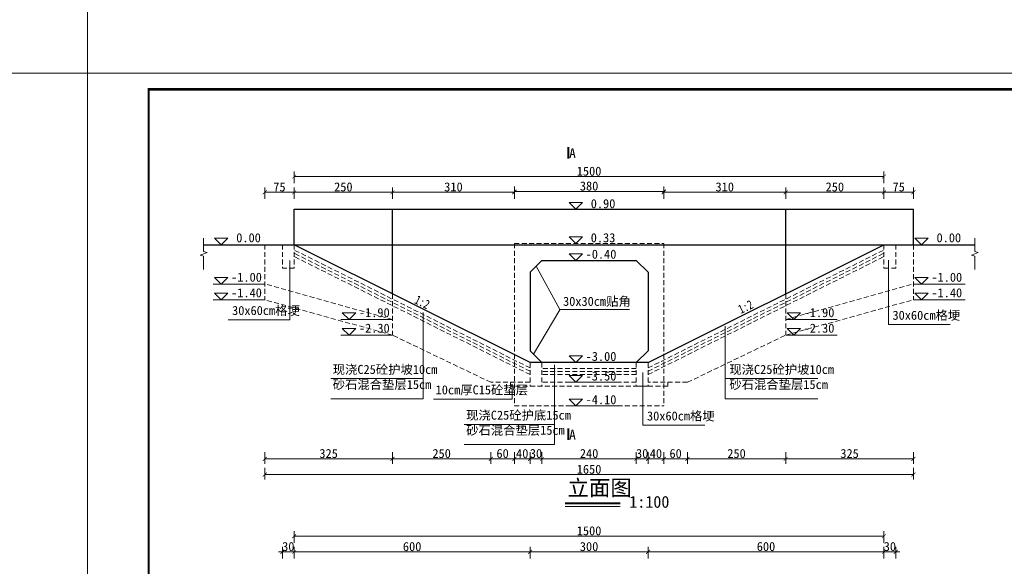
# Model space of a CAD drawing. Extents: x 36231 to 595326, y 3059 to 3871788.
# Tile 8 of 143: x 584145 to 584396, y 3862499 to 3862638. Entities that reach past the tile are written whole.
import ezdxf

# ---------------------------------------------------------------- set-up
doc = ezdxf.new("R2010")
doc.units = 0
doc.header["$PDMODE"] = 32
doc.header["$PDSIZE"] = 0.2
doc.linetypes.add('HIDDEN', pattern=[0.375, 0.25, -0.125])
doc.layers.get('0').update_dxf_attribs({"linetype": 'CONTINUOUS'})
doc.layers.get('Defpoints').update_dxf_attribs({"linetype": 'CONTINUOUS'})
for name, color, linetype, lineweight in [('0.09标注线', 3, 'CONTINUOUS', 9), ('0.13填充', 8, 'CONTINUOUS', 9), ('0.13文字', 3, 'CONTINUOUS', 13), ('06标注', 3, 'CONTINUOUS', 15), ('图框１', 5, 'CONTINUOUS', 60), ('文字', 7, 'CONTINUOUS', 15), ('文字层', 7, 'CONTINUOUS', 15), ('细实线', 3, 'CONTINUOUS', 20), ('虚线', 251, 'HIDDEN', 15), ('配筋1', 1, 'CONTINUOUS', 50)]:
    doc.layers.add(name, color=color, linetype=linetype, lineweight=lineweight)
doc.styles.add('-仿宋_GB2312', font='仿宋_GB2312_0.ttf')
doc.styles.get("Standard").update_dxf_attribs({"font": 'rs.shx', "bigfont": 'hztxt.shx'})
doc.dimstyles.get("Standard").update_dxf_attribs({"dimtxt": 0.18, "dimasz": 0.18, "dimexe": 0.18, "dimexo": 0.0625, "dimgap": 0.09, "dimtad": 0, "dimtih": 1, "dimtoh": 1, "dimdec": 0, "dimlfac": 2, "dimzin": 0, "dimdsep": 46, "dimtxsty": 'Standard', "dimcen": 0.09, "dimadec": 0, "dimazin": 0, "dimtfac": 1, "dimtdec": 0, "dimtofl": 0, "dimtmove": 0, "dimatfit": 3, "dimfxl": 1, "dimtolj": 1, "dimtzin": 0, "dimarcsym": 0})

# ---------------------------------------------------------------- blocks, each defined once
blk = doc.blocks.new('_ARCHTICK')
at = {"color": 0, "linetype": 'ByBlock', "const_width": 0.15}
blk.add_lwpolyline([(-0.5, -0.5), (0.5, 0.5)], dxfattribs=at)
blk = doc.blocks.new('*D1033')
at = {"color": 0, "lineweight": 9}
for p, q in [((584275.1652690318, 3862527.760082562), (584275.1652690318, 3862524.810082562)), ((584278.1652690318, 3862527.760082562), (584278.1652690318, 3862524.810082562)), ((584275.1652690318, 3862526.060082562), (584274.1652690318, 3862526.060082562)), ((584275.1652690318, 3862526.060082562), (584278.1652690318, 3862526.060082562)), ((584278.1652690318, 3862526.060082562), (584279.1652690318, 3862526.060082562))]:
    blk.add_line(p, q, dxfattribs=at)
at = {"layer": 'Defpoints', "color": 0, "lineweight": 13}
for p in [(584275.1652690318, 3862553.525772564), (584278.1652690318, 3862550.525772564), (584278.1652690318, 3862526.060082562)]:
    blk.add_point(p, dxfattribs=at)
at = {"color": 0, "lineweight": 9}
blk.add_blockref('_ARCHTICK', (584275.1652690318, 3862526.060082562), dxfattribs=at)
at = {"color": 0, "lineweight": 9, "rotation": 180}
blk.add_blockref('_ARCHTICK', (584278.1652690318, 3862526.060082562), dxfattribs=at)
at = {"color": 0, "lineweight": 13, "insert": (584276.6652690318, 3862527.410082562), "char_height": 2.3, "attachment_point": 5, "style": '-仿宋_GB2312'}
blk.add_mtext('\\A1;30', dxfattribs=at)
blk = doc.blocks.new('*D1035')
at = {"color": 0, "lineweight": 9}
for p, q in [((584302.1652690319, 3862527.760082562), (584302.1652690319, 3862524.810082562)), ((584305.1652690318, 3862527.760082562), (584305.1652690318, 3862524.810082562)), ((584302.1652690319, 3862526.060082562), (584301.1652690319, 3862526.060082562)), ((584302.1652690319, 3862526.060082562), (584305.1652690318, 3862526.060082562)), ((584305.1652690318, 3862526.060082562), (584306.1652690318, 3862526.060082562))]:
    blk.add_line(p, q, dxfattribs=at)
at = {"layer": 'Defpoints', "color": 0, "lineweight": 13}
for p in [(584305.1652690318, 3862553.525772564), (584302.1652690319, 3862550.525772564), (584305.1652690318, 3862526.060082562)]:
    blk.add_point(p, dxfattribs=at)
at = {"color": 0, "lineweight": 9}
blk.add_blockref('_ARCHTICK', (584302.1652690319, 3862526.060082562), dxfattribs=at)
at = {"color": 0, "lineweight": 9, "rotation": 180}
blk.add_blockref('_ARCHTICK', (584305.1652690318, 3862526.060082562), dxfattribs=at)
at = {"color": 0, "lineweight": 13, "insert": (584303.6652690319, 3862527.410082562), "char_height": 2.3, "attachment_point": 5, "style": '-仿宋_GB2312'}
blk.add_mtext('\\A1;30', dxfattribs=at)
blk = doc.blocks.new('*D1041')
at = {"color": 0, "lineweight": 9}
for p, q in [((584365.1652690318, 3862593.656022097), (584365.1652690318, 3862595.106022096)), ((584372.6652690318, 3862592.156022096), (584372.6652690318, 3862595.106022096)), ((584372.6652690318, 3862593.856022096), (584365.1652690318, 3862593.856022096))]:
    blk.add_line(p, q, dxfattribs=at)
at = {"layer": 'Defpoints', "color": 0, "lineweight": 13}
for p in [(584365.1652690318, 3862593.856022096), (584365.1652690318, 3862592.156022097), (584372.6652690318, 3862580.525772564)]:
    blk.add_point(p, dxfattribs=at)
at = {"color": 0, "lineweight": 9, "rotation": 180}
blk.add_blockref('_ARCHTICK', (584365.1652690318, 3862593.856022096), dxfattribs=at)
at = {"color": 0, "lineweight": 9}
blk.add_blockref('_ARCHTICK', (584372.6652690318, 3862593.856022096), dxfattribs=at)
at = {"color": 0, "lineweight": 13, "insert": (584368.9152690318, 3862595.206022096), "char_height": 2.3, "attachment_point": 5, "style": '-仿宋_GB2312'}
blk.add_mtext('\\A1;75', dxfattribs=at)
blk = doc.blocks.new('*D1049')
at = {"color": 0, "lineweight": 9}
for p, q in [((584212.1652690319, 3862502.401725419), (584211.1652690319, 3862502.401725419)), ((584212.1652690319, 3862500.701725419), (584212.1652690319, 3862503.651725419)), ((584212.1652690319, 3862502.401725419), (584215.1652690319, 3862502.401725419)), ((584215.1652690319, 3862500.701725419), (584215.1652690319, 3862503.651725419)), ((584215.1652690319, 3862502.401725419), (584216.1652690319, 3862502.401725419))]:
    blk.add_line(p, q, dxfattribs=at)
at = {"layer": 'Defpoints', "color": 0, "lineweight": 13}
for p in [(584215.1652690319, 3862502.401725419), (584212.1652690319, 3862486.049984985), (584215.1652690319, 3862486.049984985)]:
    blk.add_point(p, dxfattribs=at)
at = {"color": 0, "lineweight": 9}
blk.add_blockref('_ARCHTICK', (584212.1652690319, 3862502.401725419), dxfattribs=at)
at = {"color": 0, "lineweight": 9, "rotation": 180}
blk.add_blockref('_ARCHTICK', (584215.1652690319, 3862502.401725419), dxfattribs=at)
at = {"color": 0, "lineweight": 13, "insert": (584213.6652690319, 3862503.751725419), "char_height": 2.3, "attachment_point": 5, "style": '-仿宋_GB2312'}
blk.add_mtext('\\A1;30', dxfattribs=at)
blk = doc.blocks.new('*D1053')
at = {"color": 0, "lineweight": 9}
for p, q in [((584365.1652690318, 3862502.401725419), (584364.1652690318, 3862502.401725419)), ((584365.1652690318, 3862500.701725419), (584365.1652690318, 3862503.651725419)), ((584365.1652690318, 3862502.401725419), (584368.1652690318, 3862502.401725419)), ((584368.1652690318, 3862500.701725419), (584368.1652690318, 3862503.651725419)), ((584368.1652690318, 3862502.401725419), (584369.1652690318, 3862502.401725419))]:
    blk.add_line(p, q, dxfattribs=at)
at = {"layer": 'Defpoints', "color": 0, "lineweight": 13}
for p in [(584368.1652690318, 3862502.401725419), (584365.1652690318, 3862486.049984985), (584368.1652690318, 3862486.049984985)]:
    blk.add_point(p, dxfattribs=at)
at = {"color": 0, "lineweight": 9}
blk.add_blockref('_ARCHTICK', (584365.1652690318, 3862502.401725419), dxfattribs=at)
at = {"color": 0, "lineweight": 9, "rotation": 180}
blk.add_blockref('_ARCHTICK', (584368.1652690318, 3862502.401725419), dxfattribs=at)
at = {"color": 0, "lineweight": 13, "insert": (584366.6652690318, 3862503.751725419), "char_height": 2.3, "attachment_point": 5, "style": '-仿宋_GB2312'}
blk.add_mtext('\\A1;30', dxfattribs=at)
blk = doc.blocks.new('eesz')
at = {"layer": '图框１', "color": 7, "const_width": 0.46666665}
blk.add_lwpolyline([(25244.47424427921, -497.5989567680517), (25244.47424427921, -1980.561866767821), (27344.47416927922, -1980.561866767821), (27344.47416927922, -497.5989567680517)], close=True, dxfattribs=at)
blk.add_lwpolyline([(25244.47424427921, -497.5989567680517), (25244.47424427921, -1980.561866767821), (27344.47416927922, -1980.561866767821), (27344.47416927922, -497.5989567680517)], close=True, dxfattribs=at)
at = {"layer": '图框１', "color": 5, "const_width": 0.46666665}
blk.add_lwpolyline([(25244.47424427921, -497.5989567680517), (25244.47424427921, -1980.561866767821), (27344.47416927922, -1980.561866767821), (27344.47416927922, -497.5989567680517)], close=True, dxfattribs=at)
at = {"layer": '图框１', "color": 7}
blk.add_lwpolyline([(25322.25201927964, -518.3396967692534, 3.111110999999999, 3.111110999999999, 0), (27318.54824427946, -518.3396967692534, 2.592592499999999, 2.592592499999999, 0), (27318.54824427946, -1954.635941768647, 2.592592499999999, 2.592592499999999, 0), (25322.25201927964, -1954.635941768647, 2.592592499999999, 2.592592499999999, 0)], format="xyseb", close=True, dxfattribs=at)
blk.add_lwpolyline([(25322.25201927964, -518.3396967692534, 3.111110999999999, 3.111110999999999, 0), (27318.54824427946, -518.3396967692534, 2.592592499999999, 2.592592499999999, 0), (27318.54824427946, -1954.635941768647, 2.592592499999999, 2.592592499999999, 0), (25322.25201927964, -1954.635941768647, 2.592592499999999, 2.592592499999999, 0)], format="xyseb", close=True, dxfattribs=at)
at = {"layer": '图框１', "color": 5}
blk.add_lwpolyline([(25322.25201927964, -518.3396967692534, 3.111110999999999, 3.111110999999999, 0), (27318.54824427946, -518.3396967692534, 2.592592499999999, 2.592592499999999, 0), (27318.54824427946, -1954.635941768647, 2.592592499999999, 2.592592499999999, 0), (25322.25201927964, -1954.635941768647, 2.592592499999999, 2.592592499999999, 0)], format="xyseb", close=True, dxfattribs=at)

msp = doc.modelspace()

# ---------------------------------------------------------------- linework, layer by layer
at = {"color": 3, "lineweight": 13}
for p, q in [((584214.0558413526, 3862576.526619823), (584214.0558413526, 3862561.42996068)), ((584282.7606299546, 3862564.004318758), (584276.6652690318, 3862575.025772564)), ((584366.3048471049, 3862576.594893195), (584366.3048471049, 3862560.214225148)), ((584247.9945724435, 3862563.289342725), (584247.9945724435, 3862541.331538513)), ((584282.7606299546, 3862563.934563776), (584275.9889540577, 3862552.702087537)), ((584282.7606299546, 3862564.004318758), (584300.4770843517, 3862564.004318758)), ((584198.3385823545, 3862561.429960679), (584214.0558413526, 3862561.42996068)), ((584324.7974588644, 3862559.819784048), (584324.7974588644, 3862541.331538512)), ((584366.3048471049, 3862560.214225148), (584382.0221061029, 3862560.214225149)), ((584281.385998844, 3862549.988039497), (584281.385998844, 3862529.700525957)), ((584303.8603830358, 3862547.988197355), (584303.8603830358, 3862534.607529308)), ((584224.4594487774, 3862546.464240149), (584247.9945724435, 3862546.46424015)), ((584270.6191088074, 3862545.021941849), (584270.6191088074, 3862541.269104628)), ((584324.7974588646, 3862546.464240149), (584348.3325825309, 3862546.46424015)), ((584224.4594487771, 3862541.331538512), (584247.9945724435, 3862541.331538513)), ((584250.6326305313, 3862541.269104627), (584270.6191088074, 3862541.269104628)), ((584324.7974588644, 3862541.331538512), (584348.3325825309, 3862541.331538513)), ((584258.3982330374, 3862534.833227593), (584281.385998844, 3862534.833227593)), ((584303.8603830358, 3862534.607529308), (584319.5776420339, 3862534.607529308)), ((584258.3982330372, 3862529.700525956), (584281.385998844, 3862529.700525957))]:
    msp.add_line(p, q, dxfattribs=at)
at = {"layer": '0.09标注线', "color": 3, "lineweight": 13}
for p, q in [((584298.2183740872, 3862589.525772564), (584284.722066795, 3862589.525772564)), ((584208.0525366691, 3862580.525772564), (584194.5562293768, 3862580.525772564)), ((584298.2183740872, 3862580.525772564), (584284.722066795, 3862580.525772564)), ((584386.161576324, 3862580.525772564), (584372.6652690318, 3862580.525772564)), ((584298.2183740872, 3862576.525772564), (584284.722066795, 3862576.525772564)), ((584207.6652690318, 3862570.489726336), (584194.5562293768, 3862570.489726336)), ((584385.7743086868, 3862570.489726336), (584372.6652690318, 3862570.489726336)), ((584207.6652690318, 3862566.525772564), (584194.5562293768, 3862566.525772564)), ((584385.7743086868, 3862566.525772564), (584372.6652690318, 3862566.525772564)), ((584240.1652690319, 3862561.489726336), (584227.0562293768, 3862561.489726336)), ((584353.2743086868, 3862561.489726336), (584340.1652690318, 3862561.489726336)), ((584240.1652690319, 3862557.525772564), (584227.0562293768, 3862557.525772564)), ((584353.2743086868, 3862557.525772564), (584340.1652690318, 3862557.525772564)), ((584298.2183740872, 3862550.525772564), (584284.722066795, 3862550.525772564)), ((584298.2183740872, 3862545.525772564), (584284.722066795, 3862545.525772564)), ((584298.2183740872, 3862539.525772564), (584284.722066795, 3862539.525772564))]:
    msp.add_line(p, q, dxfattribs=at)
at = {"layer": '0.09标注线', "color": 3, "linetype": 'Continuous', "lineweight": 13}
for points in [[(584286.7690788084, 3862589.525772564), (584285.0690788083, 3862591.225772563), (584288.4690788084, 3862591.225772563)], [(584196.6032413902, 3862580.525772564), (584194.9032413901, 3862582.225772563), (584198.3032413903, 3862582.225772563)], [(584286.7690788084, 3862580.855772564), (584285.0690788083, 3862582.555772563), (584288.4690788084, 3862582.555772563)], [(584374.7122810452, 3862580.525772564), (584373.0122810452, 3862582.225772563), (584376.4122810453, 3862582.225772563)], [(584286.7690788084, 3862576.525772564), (584285.0690788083, 3862578.225772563), (584288.4690788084, 3862578.225772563)], [(584196.6032413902, 3862570.489726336), (584194.9032413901, 3862572.189726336), (584198.3032413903, 3862572.189726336)], [(584374.7122810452, 3862570.489726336), (584373.0122810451, 3862572.189726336), (584376.4122810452, 3862572.189726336)], [(584196.6032413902, 3862566.525772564), (584194.9032413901, 3862568.225772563), (584198.3032413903, 3862568.225772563)], [(584374.7122810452, 3862566.525772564), (584373.0122810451, 3862568.225772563), (584376.4122810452, 3862568.225772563)], [(584229.1032413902, 3862561.489726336), (584227.4032413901, 3862563.189726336), (584230.8032413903, 3862563.189726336)], [(584342.2122810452, 3862561.489726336), (584340.5122810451, 3862563.189726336), (584343.9122810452, 3862563.189726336)], [(584229.1032413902, 3862557.525772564), (584227.4032413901, 3862559.225772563), (584230.8032413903, 3862559.225772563)], [(584342.2122810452, 3862557.525772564), (584340.5122810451, 3862559.225772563), (584343.9122810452, 3862559.225772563)], [(584286.7690788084, 3862550.525772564), (584285.0690788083, 3862552.225772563), (584288.4690788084, 3862552.225772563)], [(584286.7690788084, 3862545.525772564), (584285.0690788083, 3862547.225772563), (584288.4690788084, 3862547.225772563)], [(584286.7690788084, 3862539.525772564), (584285.0690788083, 3862541.225772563), (584288.4690788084, 3862541.225772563)]]:
    msp.add_lwpolyline(points, close=True, dxfattribs=at)
at = {"layer": '0.13填充', "color": 7, "lineweight": 40, "ltscale": 0.005}
msp.add_line((584284.0586531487, 3862514.753330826), (584298.0432784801, 3862514.753330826), dxfattribs=at)
at = {"layer": '0.13填充', "color": 7, "ltscale": 0.005}
msp.add_line((584284.1111488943, 3862513.916573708), (584298.0432784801, 3862513.916573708), dxfattribs=at)
at = {"layer": '0.13文字', "lineweight": 13}
for p, q in [((584162.6027473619, 3862228.914791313), (584162.6027473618, 3867306.776168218)), ((590756.674665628, 3862624.174167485), (583664.2750096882, 3862624.174167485))]:
    msp.add_line(p, q, dxfattribs=at)
at = {"layer": '06标注', "linetype": 'Continuous', "lineweight": 9, "ltscale": 8}
for points in [[(584192.1282419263, 3862574.208522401), (584192.1281217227, 3862577.584050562), (584191.2695140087, 3862577.896492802), (584192.9866453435, 3862578.521608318), (584192.1280376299, 3862578.834050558), (584192.1279190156, 3862582.21749457)], [(584388.2800679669, 3862574.208522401), (584388.2799477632, 3862577.584050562), (584387.4213400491, 3862577.896492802), (584389.138471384, 3862578.521608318), (584388.2798636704, 3862578.834050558), (584388.2797450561, 3862582.21749457)]]:
    msp.add_lwpolyline(points, dxfattribs=at)
at = {"layer": '细实线', "color": 7, "lineweight": 30}
for p, q in [((584215.1652690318, 3862589.525772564), (584372.6652690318, 3862589.525772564)), ((584215.1652690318, 3862580.525772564), (584215.1652690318, 3862589.525772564)), ((584240.1652690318, 3862568.025772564), (584240.1652690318, 3862589.525772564)), ((584340.1652690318, 3862568.025772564), (584340.1652690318, 3862589.525772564)), ((584372.6652690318, 3862580.525772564), (584372.6652690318, 3862589.525772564)), ((584192.1279783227, 3862580.525772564), (584388.2798043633, 3862580.525772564)), ((584275.1652690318, 3862550.525772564), (584215.1652690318, 3862580.525772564)), ((584305.1652690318, 3862550.525772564), (584365.1652690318, 3862580.525772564)), ((584278.1652690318, 3862576.525772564), (584275.1652690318, 3862573.525772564)), ((584278.1652690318, 3862576.525772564), (584302.1652690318, 3862576.525772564)), ((584302.1652690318, 3862576.525772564), (584305.1652690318, 3862573.525772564)), ((584275.1652690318, 3862573.525772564), (584275.1652690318, 3862553.525772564)), ((584305.1652690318, 3862573.525772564), (584305.1652690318, 3862553.525772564)), ((584278.1652690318, 3862550.525772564), (584275.1652690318, 3862553.525772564)), ((584302.1652690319, 3862550.525772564), (584305.1652690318, 3862553.525772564)), ((584305.1652690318, 3862550.525772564), (584275.1652690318, 3862550.525772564))]:
    msp.add_line(p, q, dxfattribs=at)
at = {"layer": '虚线', "color": 7, "lineweight": 15, "ltscale": 5}
for p, q in [((584207.6652690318, 3862580.525772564), (584207.6652690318, 3862566.525772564)), ((584212.1652690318, 3862580.525772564), (584212.1652690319, 3862574.525772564)), ((584215.1652690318, 3862580.525772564), (584215.1652690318, 3862574.525772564)), ((584271.1652690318, 3862580.855772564), (584271.1652690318, 3862539.525772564)), ((584271.1652690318, 3862580.855772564), (584309.1652690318, 3862580.855772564)), ((584309.1652690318, 3862580.855772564), (584309.1652690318, 3862539.525772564)), ((584365.1652690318, 3862580.525772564), (584365.1652690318, 3862574.525772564)), ((584368.1652690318, 3862580.525772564), (584368.1652690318, 3862574.525772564)), ((584372.6652690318, 3862580.525772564), (584372.6652690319, 3862566.525772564)), ((584275.1652690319, 3862549.184131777), (584215.1652690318, 3862579.184131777)), ((584275.1652690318, 3862548.345606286), (584215.1652690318, 3862578.345606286)), ((584275.1652690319, 3862547.507080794), (584215.1652690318, 3862577.507080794)), ((584305.1652690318, 3862549.184131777), (584365.1652690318, 3862579.184131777)), ((584305.1652690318, 3862548.345606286), (584365.1652690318, 3862578.345606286)), ((584305.1652690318, 3862547.507080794), (584365.1652690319, 3862577.507080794)), ((584215.1652690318, 3862574.525772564), (584212.1652690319, 3862574.525772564)), ((584365.1652690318, 3862574.525772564), (584368.1652690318, 3862574.525772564)), ((584240.1652690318, 3862561.489726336), (584207.6652690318, 3862570.525772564)), ((584340.1652690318, 3862561.489726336), (584372.6652690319, 3862570.525772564)), ((584240.1652690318, 3862568.025772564), (584240.1652690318, 3862557.525772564)), ((584340.1652690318, 3862568.025772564), (584340.1652690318, 3862557.525772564)), ((584240.1652690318, 3862557.525772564), (584207.6652690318, 3862566.525772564)), ((584340.1652690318, 3862557.525772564), (584372.6652690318, 3862566.525772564)), ((584265.1652690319, 3862545.525772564), (584240.1652690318, 3862557.525772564)), ((584315.1652690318, 3862545.525772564), (584340.1652690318, 3862557.525772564)), ((584275.1652690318, 3862550.525772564), (584275.1652690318, 3862544.525772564)), ((584278.1652690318, 3862550.525772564), (584278.1652690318, 3862544.525772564)), ((584302.1652690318, 3862550.525772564), (584302.1652690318, 3862544.525772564)), ((584305.1652690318, 3862550.525772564), (584305.1652690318, 3862544.525772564)), ((584302.1652690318, 3862549.025772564), (584278.1652690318, 3862549.025772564)), ((584302.1652690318, 3862548.275772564), (584278.1652690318, 3862548.275772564)), ((584302.1652690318, 3862547.525772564), (584278.1652690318, 3862547.525772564)), ((584275.1652690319, 3862545.525772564), (584265.1652690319, 3862545.525772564)), ((584270.1652690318, 3862545.525772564), (584270.1652690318, 3862544.525772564)), ((584310.1652690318, 3862544.525772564), (584270.1652690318, 3862544.525772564)), ((584275.1652690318, 3862544.525772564), (584278.1652690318, 3862544.525772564)), ((584302.1652690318, 3862545.525772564), (584278.1652690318, 3862545.525772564)), ((584302.1652690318, 3862544.525772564), (584305.1652690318, 3862544.525772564)), ((584315.1652690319, 3862545.525772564), (584305.1652690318, 3862545.525772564)), ((584310.1652690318, 3862545.525772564), (584310.1652690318, 3862544.525772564)), ((584271.1652690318, 3862539.525772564), (584309.1652690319, 3862539.525772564))]:
    msp.add_line(p, q, dxfattribs=at)
at = {"layer": '配筋1', "color": 3, "lineweight": 40}
for p, q in [((584284.8931671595, 3862602.46210824), (584284.8931671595, 3862605.370923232)), ((584284.8931671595, 3862530.898200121), (584284.8931671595, 3862533.807015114))]:
    msp.add_line(p, q, dxfattribs=at)

# ---------------------------------------------------------------- block references
at = {"layer": '文字层', "xscale": 0.1999999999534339, "yscale": 0.2000000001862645, "zscale": 0.2}
msp.add_blockref('eesz', (579113.7078996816, 3862723.693958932), dxfattribs=at)

# ---------------------------------------------------------------- texts
at = {"color": 3, "lineweight": 13, "char_height": 2.3, "width": 71.94077787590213, "attachment_point": 1, "style": '-仿宋_GB2312'}
for s, insert in [('\\pt13.8;{\\C256;30x60cm格埂}', (584199.3678050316, 3862564.945504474, 0.02458559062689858)), ('\\pt13.8;{\\C256;30x60cm格埂}', (584367.3340697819, 3862563.729768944, 0.02458559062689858)), ('现浇C25砼护坡10cm\\P砂石混合垫层15cm', (584224.9592041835, 3862549.954659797, 0.02458559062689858)), ('现浇C25砼护坡10cm\\P砂石混合垫层15cm', (584325.8266815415, 3862549.954659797, 0.02458559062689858)), ('{\\C256;10cm厚C15砼垫层}', (584251.1323859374, 3862544.759524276, 0.02458559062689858)), ('现浇C25砼护底15cm\\P砂石混合垫层15cm', (584258.8979884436, 3862538.323647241, 0.02458559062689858)), ('\\pt13.8;{\\C256;30x60cm格埂}', (584304.8896057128, 3862538.123073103, 0.02458559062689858))]:
    msp.add_mtext(s, dxfattribs=dict(at, insert=insert))
at = {"layer": '0.09标注线', "color": 7, "lineweight": 9, "style": '-仿宋_GB2312', "width": 0.8}
for rotation, p in [(333.9455083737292, (584245.543740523, 3862565.72300114)), (25.60905465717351, (584328.770316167, 3862562.902224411))]:
    msp.add_text('1:2', height=2.299999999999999, rotation=rotation, dxfattribs=at).set_placement(p)
at = {"layer": '0.09标注线', "lineweight": 13, "char_height": 2.3, "width": 9.00000000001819, "attachment_point": 5, "style": '-仿宋_GB2312'}
for s, insert in [('0.90', (584293.7183740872, 3862590.951194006)), ('0.00', (584203.5525366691, 3862582.275772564)), ('0.33', (584293.7183740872, 3862582.281194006)), ('0.00', (584381.661576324, 3862582.275772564)), ('-0.40', (584293.2007711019, 3862578.099076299)), ('-1.00', (584203.0349336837, 3862572.239726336)), ('-1.00', (584381.1439733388, 3862572.239726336)), ('-1.40', (584203.0349336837, 3862568.275772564)), ('-1.40', (584381.1439733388, 3862568.275772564)), ('-1.90', (584235.5349336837, 3862563.239726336)), ('-1.90', (584348.6439733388, 3862563.239726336)), ('-2.30', (584235.5349336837, 3862559.275772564)), ('-2.30', (584348.6439733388, 3862559.275772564)), ('-3.00', (584293.2007711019, 3862552.099076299)), ('-3.50', (584293.2007711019, 3862547.099076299)), ('-4.10', (584293.2007711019, 3862541.099076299))]:
    msp.add_mtext(s, dxfattribs=dict(at, insert=insert))
at = {"layer": '0.13文字', "linetype": 'Continuous', "lineweight": 13, "insert": (584283.540847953, 3862567.272332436), "char_height": 2.3, "width": 23.461560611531, "attachment_point": 1, "style": '-仿宋_GB2312'}
msp.add_mtext('{\\W1;30x30cm贴角}', dxfattribs=at)
at = {"layer": '文字', "color": 7, "attachment_point": 1, "style": '-仿宋_GB2312'}
for s, insert, char_height, width in [('立面图', (584284.6685896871, 3862520.680047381), 4, 50.36718960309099), ('1:100', (584300.3854533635, 3862516.635573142), 3, 10.28954739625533)]:
    msp.add_mtext(s, dxfattribs=dict(at, insert=insert, char_height=char_height, width=width))
at = {"layer": '细实线', "color": 7, "lineweight": 13, "char_height": 2.5, "width": 21.95458836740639, "attachment_point": 9, "style": '-仿宋_GB2312'}
for insert in [(584286.792108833, 3862602.539404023), (584286.792108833, 3862530.975495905)]:
    msp.add_mtext('A', dxfattribs=dict(at, insert=insert))

# ---------------------------------------------------------------- dimensions: what is measured, and where the dimension line sits
at = {"color": 3, "lineweight": 13}
for base, p1, p2 in [((584365.1652690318, 3862597.856022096), (584215.1652690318, 3862576.557766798), (584365.1652690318, 3862576.557766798)), ((584215.1652690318, 3862593.856022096), (584207.6652690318, 3862580.525772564), (584215.1652690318, 3862580.525772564)), ((584240.1652690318, 3862593.856022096), (584215.1652690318, 3862575.525772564), (584240.1652690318, 3862566.324620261)), ((584271.1652690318, 3862593.856022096), (584240.1652690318, 3862567.89058964), (584271.1652690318, 3862575.866999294)), ((584309.1652690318, 3862594.0872988), (584271.1652690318, 3862568.491427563), (584309.1652690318, 3862568.491427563)), ((584340.1652690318, 3862593.856022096), (584309.1652690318, 3862569.525772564), (584340.1652690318, 3862564.172532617)), ((584365.1652690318, 3862593.856022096), (584340.1652690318, 3862564.599079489), (584365.1652690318, 3862575.525772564)), ((584372.6652690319, 3862526.060082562), (584340.1652690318, 3862573.37370785), (584372.6652690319, 3862589.090204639)), ((584372.6652690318, 3862522.060082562), (584207.6652690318, 3862573.029470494), (584372.6652690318, 3862573.029470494)), ((584240.1652690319, 3862526.060082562), (584207.6652690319, 3862567.525772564), (584240.1652690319, 3862558.525772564)), ((584265.1652690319, 3862526.060082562), (584240.1652690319, 3862557.525772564), (584265.1652690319, 3862545.525772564)), ((584340.1652690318, 3862526.060082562), (584315.1652690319, 3862545.525772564), (584340.1652690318, 3862557.525772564)), ((584309.1652690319, 3862526.060082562), (584305.1652690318, 3862556.887621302), (584309.1652690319, 3862556.887621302)), ((584315.1652690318, 3862526.060082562), (584309.1652690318, 3862556.822585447), (584315.1652690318, 3862545.525772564)), ((584302.1652690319, 3862526.060082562), (584278.1652690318, 3862550.525772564), (584302.1652690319, 3862550.525772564)), ((584271.1652690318, 3862526.060082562), (584265.1652690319, 3862545.525772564), (584271.1652690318, 3862545.525772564)), ((584275.1652690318, 3862526.060082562), (584271.1652690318, 3862545.525772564), (584275.1652690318, 3862545.525772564)), ((584365.1652690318, 3862506.401725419), (584215.1652690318, 3862498.742425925), (584365.1652690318, 3862498.742425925)), ((584275.1652690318, 3862502.401725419), (584215.1652690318, 3862497.873581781), (584275.1652690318, 3862497.873581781)), ((584305.1652690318, 3862502.401725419), (584275.1652690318, 3862497.873723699), (584305.1652690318, 3862497.873723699)), ((584365.1652690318, 3862502.401725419), (584305.1652690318, 3862497.873871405), (584365.1652690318, 3862497.874005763))]:
    msp.add_linear_dim(base=base, p1=p1, p2=p2, dimstyle='Standard', override={"dimtxt": 2.3, "dimasz": 1, "dimexe": 1.25, "dimexo": 1.5, "dimgap": 0.2, "dimtad": 1, "dimtih": 0, "dimtoh": 0, "dimdec": 0, "dimlfac": 10, "dimtxsty": '-仿宋_GB2312', "dimblk": 'ARCHTICK', "dimtdec": 0, "dimtix": 1, "dimtofl": 1, "dimtmove": 2, "dimfxl": 1.7, "dimfxlon": 1, "dimlwd": 9, "dimlwe": 9}, dxfattribs=at).render()
for base, p1, p2, picture, middle in [((584365.1652690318, 3862593.856022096), (584372.6652690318, 3862580.525772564), (584365.1652690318, 3862592.156022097), '*D1041', (584368.9152690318, 3862595.206022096)), ((584278.1652690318, 3862526.060082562), (584275.1652690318, 3862553.525772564), (584278.1652690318, 3862550.525772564), '*D1033', (584276.6652690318, 3862527.410082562)), ((584305.1652690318, 3862526.060082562), (584302.1652690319, 3862550.525772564), (584305.1652690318, 3862553.525772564), '*D1035', (584303.6652690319, 3862527.410082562)), ((584215.1652690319, 3862502.401725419), (584212.1652690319, 3862486.049984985), (584215.1652690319, 3862486.049984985), '*D1049', (584213.6652690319, 3862503.751725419)), ((584368.1652690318, 3862502.401725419), (584365.1652690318, 3862486.049984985), (584368.1652690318, 3862486.049984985), '*D1053', (584366.6652690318, 3862503.751725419))]:
    dim = msp.add_linear_dim(base=base, p1=p1, p2=p2, dimstyle='Standard', override={"dimtxt": 2.3, "dimasz": 1, "dimexe": 1.25, "dimexo": 1.5, "dimgap": 0.2, "dimtad": 1, "dimtih": 0, "dimtoh": 0, "dimdec": 0, "dimlfac": 10, "dimtxsty": '-仿宋_GB2312', "dimblk": 'ARCHTICK', "dimtdec": 0, "dimtix": 1, "dimtofl": 1, "dimtmove": 2, "dimfxl": 1.7, "dimfxlon": 1, "dimlwd": 9, "dimlwe": 9}, dxfattribs=at)
    dim.commit()
    dim.dimension.update_dxf_attribs({"geometry": picture, "text_midpoint": middle})

doc.saveas('drawing.dxf')
